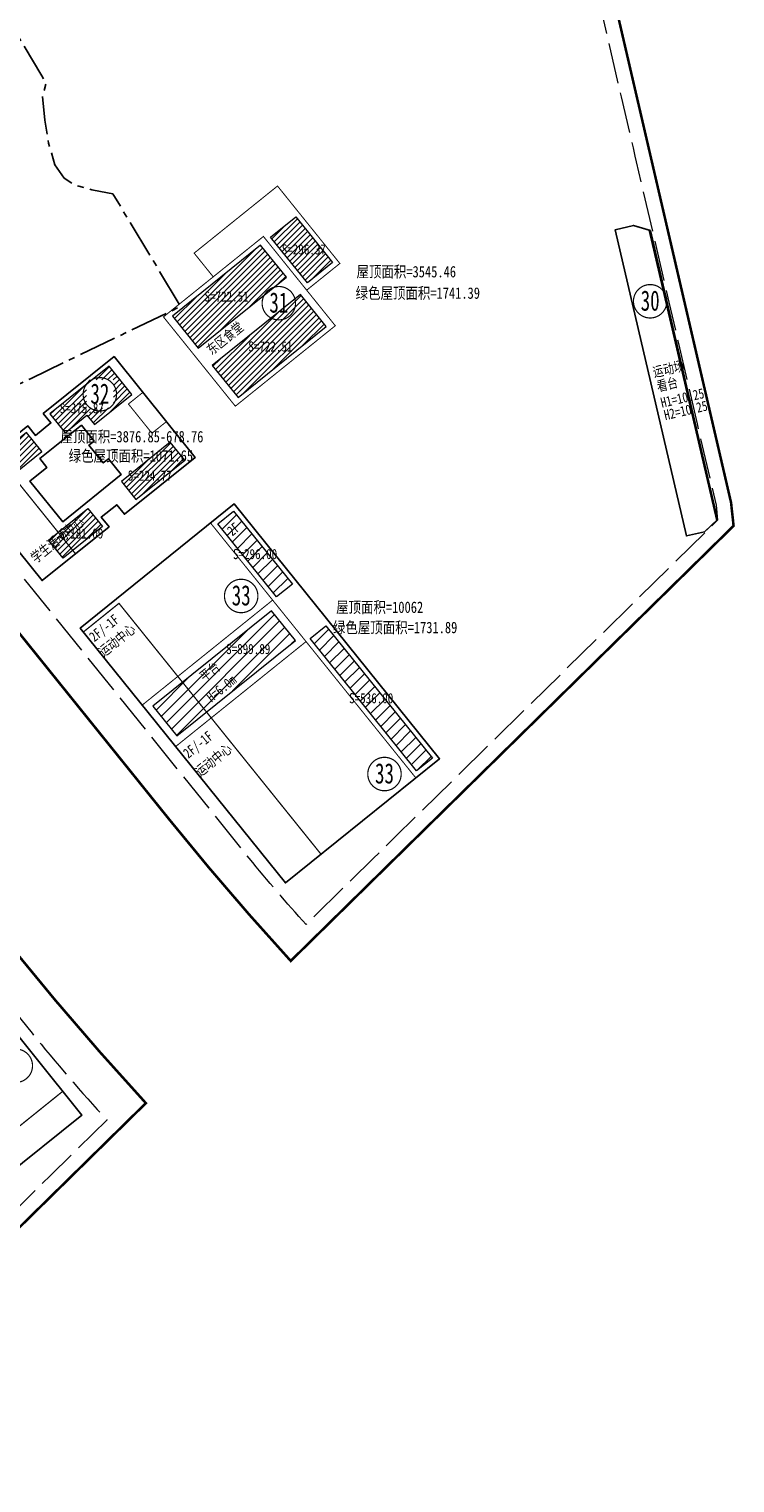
# Model space of a CAD drawing. Header units: millimetres. Extents: x 38389465 to 38395088, y 2473666 to 2480744.
# Tile 37 of 256: x 38393983 to 38394261, y 2475940 to 2476513. Entities that reach past the tile are written whole.
import ezdxf
from ezdxf.enums import TextEntityAlignment as Align

# ---------------------------------------------------------------- set-up
doc = ezdxf.new("R2010")
doc.units = ezdxf.units.MM
doc.header["$LTSCALE"] = 2
for name, pattern in [('0', [0]), ('CENTER2', [1.125, 0.75, -0.125, 0.125, -0.125]), ('DASH', [0.35, 0.25, -0.1]), ('X2', [10, 8, -2])]:
    doc.linetypes.add(name, pattern=pattern)
doc.layers.add('0核算', color=6, linetype='CONTINUOUS', plot=False)
for name, color, linetype in [('MJZJ', 7, 'CONTINUOUS'), ('w-二期建筑', 40, 'CONTINUOUS'), ('w-文字', 7, 'CONTINUOUS'), ('w-楼栋号', 4, 'CONTINUOUS'), ('w-用地红线', 1, 'CONTINUOUS'), ('建筑占地', 3, 'CONTINUOUS')]:
    doc.layers.add(name, color=color, linetype=linetype)
for name, color, linetype, lineweight in [('w-地下室边线', 5, 'CONTINUOUS', 9), ('w-屋顶绿化线', 126, 'CONTINUOUS', 9), ('建筑控制线', 6, '0', 9)]:
    doc.layers.add(name, color=color, linetype=linetype, lineweight=lineweight)
doc.styles.add('HZTXT', font='txt', dxfattribs={"width": 0.8})
doc.styles.add('中等线体', font='txt', dxfattribs={"width": 0.8})
doc.styles.add('宋体', font='txt', dxfattribs={"width": 0.8, "height": 8})
pattern_1 = [(45, (0, 0), (-1.1313708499, 1.1313708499), [])]
pattern_2 = [(45, (0, 0), (-2.2627416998, 2.2627416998), [])]

msp = doc.modelspace()

# ---------------------------------------------------------------- hatches: boundary and pattern name
at = {"layer": 'MJZJ', "linetype": 'ByBlock'}
h = msp.add_hatch(dxfattribs=at)
h.set_pattern_fill('411B', color=256, scale=2, style=0)
h.set_pattern_definition(pattern_1)
h.paths.add_polyline_path([(38394078.372, 2476430.967), (38394088.342, 2476438.994), (38394102.862, 2476420.959), (38394092.891, 2476412.932)])
h = msp.add_hatch(dxfattribs=at)
h.set_pattern_fill('411B', color=256, scale=2, style=0)
h.set_pattern_definition(pattern_1)
h.paths.add_polyline_path([(38394039.737, 2476399.863), (38394049.897, 2476387.245), (38394084.636, 2476415.213), (38394074.477, 2476427.832)])
h = msp.add_hatch(dxfattribs=at)
h.set_pattern_fill('411B', color=256, scale=2, style=0)
h.set_pattern_definition(pattern_1)
h.paths.add_polyline_path([(38394055.414, 2476380.391), (38394065.573, 2476367.773), (38394100.313, 2476395.741), (38394090.154, 2476408.36)])
h = msp.add_hatch(dxfattribs=at)
h.set_pattern_fill('411B', color=256, scale=2, style=0)
h.set_pattern_definition(pattern_1)
h.paths.add_polyline_path([(38394014.7, 2476380.093), (38393991.41, 2476361.343), (38393997.43, 2476353.865), (38394005.998, 2476360.763), (38394008.945, 2476357.102), (38394023.667, 2476368.954)])
h.paths.add_polyline_path([(38394005.747, 2476363.684), (38394016.4, 2476363.684), (38394016.4, 2476374.661), (38394005.747, 2476374.661)])
h = msp.add_hatch(dxfattribs=at)
h.set_pattern_fill('411B', color=256, scale=2, style=0)
h.set_pattern_definition(pattern_1)
h.paths.add_polyline_path([(38393982.21, 2476353.942), (38393958.686, 2476335.004), (38393964.706, 2476327.526), (38393988.23, 2476346.465)])
h = msp.add_hatch(dxfattribs=at)
h.set_pattern_fill('411B', color=256, scale=2, style=0)
h.set_pattern_definition(pattern_1)
h.paths.add_polyline_path([(38394025.31, 2476327.526), (38394044.55, 2476343.015), (38394038.843, 2476350.104), (38394019.603, 2476334.614)])
h = msp.add_hatch(dxfattribs=at)
h.set_pattern_fill('411B', color=256, scale=2, style=0)
h.set_pattern_definition(pattern_1)
h.paths.add_polyline_path([(38393990.853, 2476311.474), (38394006.354, 2476323.954), (38394012.06, 2476316.865), (38393996.56, 2476304.386)])
h = msp.add_hatch(dxfattribs=at)
h.set_pattern_fill('411B', color=256, scale=2, style=0)
h.set_pattern_definition(pattern_2)
h.paths.add_polyline_path([(38394057.559, 2476317.927), (38394063.79, 2476322.944), (38394086.993, 2476294.123), (38394080.761, 2476289.106)])
h = msp.add_hatch(dxfattribs=at)
h.set_pattern_fill('411B', color=256, scale=2, style=0)
h.set_pattern_definition(pattern_2)
h.paths.add_polyline_path([(38394041.424, 2476234.328), (38394088.154, 2476271.95), (38394078.748, 2476283.634), (38394032.017, 2476246.012)])
h = msp.add_hatch(dxfattribs=at)
h.set_pattern_fill('411B', color=256, scale=2, style=0)
h.set_pattern_definition(pattern_2)
h.paths.add_polyline_path([(38394093.93, 2476272.749), (38394100.162, 2476277.765), (38394142.178, 2476225.576), (38394135.946, 2476220.56)])

# ---------------------------------------------------------------- linework, layer by layer
at = {"layer": '0核算'}
for points in [[(38394214.309, 2476433.939), (38394221.455, 2476435.599), (38394227.711, 2476433.696), (38394254.285, 2476319.279), (38394249.509, 2476314.814), (38394242.362, 2476313.154)], [(38394214.309, 2476433.939), (38394221.455, 2476435.599), (38394228.153, 2476433.561), (38394254.623, 2476319.595), (38394249.509, 2476314.814), (38394242.362, 2476313.154)]]:
    msp.add_lwpolyline(points, close=True, dxfattribs=at)
at = {"layer": 'w-二期建筑', "ltscale": 5, "const_width": 0.4, "flags": 128}
for points in [[(38394055.774, 2476415.344), (38394048.248, 2476424.691), (38394081.119, 2476451.155), (38394105.702, 2476420.621), (38394092.616, 2476410.085), (38394075.559, 2476431.272)], [(38394224.942, 2476388.158), (38394214.309, 2476433.939), (38394221.456, 2476435.599), (38394227.711, 2476433.696), (38394254.285, 2476319.28), (38394249.51, 2476314.814), (38394242.362, 2476313.154), (38394231.729, 2476358.936)], [(38394103.904, 2476396.065), (38394064.49, 2476364.333), (38394036.145, 2476399.541), (38394075.559, 2476431.272)], [(38393988.286, 2476295.537), (38394014.692, 2476316.795), (38394011.651, 2476320.573), (38394017.726, 2476325.465), (38394020.768, 2476321.687), (38394048.654, 2476344.137), (38394016.672, 2476383.863), (38393988.786, 2476361.412), (38393991.764, 2476357.713), (38393985.689, 2476352.821), (38393982.71, 2476356.521), (38393956.304, 2476335.263)], [(38393996.414, 2476318.769), (38394019.47, 2476337.331), (38394014.453, 2476343.563), (38394012.428, 2476341.932), (38394006.784, 2476348.943), (38394008.809, 2476350.573), (38394003.793, 2476356.805), (38393987.435, 2476343.636), (38393990.194, 2476340.209), (38393983.495, 2476334.815)], [(38394135.642, 2476217.748), (38394144.99, 2476225.273), (38394064.094, 2476325.756), (38394054.746, 2476318.231)], [(38394079.203, 2476287.852), (38394027.793, 2476246.463), (38394003.336, 2476276.842), (38394054.746, 2476318.231)], [(38394092.372, 2476271.494), (38394040.962, 2476230.106), (38394084.232, 2476176.359), (38394135.642, 2476217.748)], [(38393965.677, 2476132.263), (38394003.931, 2476084.749), (38393972.54, 2476059.476), (38393934.286, 2476106.991), (38393965.677, 2476132.263)]]:
    msp.add_lwpolyline(points, close=True, dxfattribs=at)
msp.add_lwpolyline([(38394028.022, 2476369.764), (38394022.336, 2476365.186), (38394031.617, 2476353.658), (38394037.303, 2476358.236)], dxfattribs=at)
at = {"layer": 'w-二期建筑', "ltscale": 5, "flags": 128}
msp.add_lwpolyline([(38394144.99, 2476225.273), (38394084.232, 2476176.359), (38394003.336, 2476276.842), (38394064.094, 2476325.756)], close=True, dxfattribs=at)
at = {"layer": 'w-地下室边线', "linetype": 'DASH', "ltscale": 5, "const_width": 0.5, "flags": 128}
for points in [[(38394001.453, 2476306.147), (38393988.288, 2476295.548), (38393956.306, 2476335.274), (38393969.47, 2476345.872)], [(38394018.614, 2476286.581), (38394098.255, 2476187.655), (38394084.235, 2476176.368), (38394004.593, 2476275.293)], [(38393965.01, 2476068.828), (38393972.539, 2476059.477), (38394003.93, 2476084.749), (38393996.405, 2476094.097)]]:
    msp.add_lwpolyline(points, close=True, dxfattribs=at)
at = {"layer": 'w-屋顶绿化线'}
for points in [[(38394078.372, 2476430.967), (38394088.342, 2476438.994), (38394102.862, 2476420.959), (38394092.891, 2476412.932)], [(38394039.737, 2476399.863), (38394049.897, 2476387.245), (38394084.636, 2476415.213), (38394074.477, 2476427.832)], [(38394055.414, 2476380.391), (38394065.573, 2476367.773), (38394100.313, 2476395.741), (38394090.154, 2476408.36)], [(38393982.21, 2476353.942), (38393958.686, 2476335.004), (38393964.706, 2476327.526), (38393988.23, 2476346.465)], [(38393990.853, 2476311.474), (38394006.354, 2476323.954), (38394012.06, 2476316.865), (38393996.56, 2476304.386)], [(38394057.559, 2476317.927), (38394063.79, 2476322.944), (38394086.993, 2476294.123), (38394080.761, 2476289.106)], [(38394041.424, 2476234.328), (38394088.154, 2476271.95), (38394078.748, 2476283.634), (38394032.017, 2476246.012)], [(38394093.93, 2476272.749), (38394100.162, 2476277.765), (38394142.178, 2476225.576), (38394135.946, 2476220.56)]]:
    msp.add_lwpolyline(points, close=True, dxfattribs=at)
at = {"layer": 'w-屋顶绿化线', "linetype": 'ByBlock'}
for points in [[(38394014.7, 2476380.093), (38393991.41, 2476361.343), (38393997.43, 2476353.865), (38394005.998, 2476360.763), (38394008.945, 2476357.102), (38394023.667, 2476368.954)], [(38394025.31, 2476327.526), (38394044.55, 2476343.015), (38394038.843, 2476350.104), (38394019.603, 2476334.614)]]:
    msp.add_lwpolyline(points, close=True, dxfattribs=at)
at = {"layer": 'w-楼栋号', "linetype": 'Continuous', "const_width": 0.471}
for points in [[(38394088.228, 2476404.943, 1), (38394075.051, 2476404.943, 1)], [(38394234.638, 2476405.704, 1), (38394221.462, 2476405.704, 1)], [(38394017.662, 2476369.01, 1), (38394004.485, 2476369.01, 1)], [(38394073.386, 2476289.48, 1), (38394060.21, 2476289.48, 1)], [(38394129.886, 2476219.257, 1), (38394116.709, 2476219.257, 1)], [(38393984.528, 2476104.221, 1), (38393971.351, 2476104.221, 1)]]:
    msp.add_lwpolyline(points, format="xyb", close=True, dxfattribs=at)
at = {"layer": 'w-用地红线', "linetype": 'CENTER2', "ltscale": 10, "const_width": 1, "flags": 128}
for points in [[(38393859.738, 2476708.042), (38393859.731, 2476708.053), (38393855.932, 2476714.364), (38393874.694, 2476721.66), (38393893.701, 2476728.288), (38393894.11, 2476728.423), (38393894.714, 2476728.621), (38393895.317, 2476728.818), (38393895.922, 2476729.015), (38393896.526, 2476729.211), (38393897.131, 2476729.407), (38393897.736, 2476729.602), (38393898.342, 2476729.796), (38393898.948, 2476729.99), (38393899.554, 2476730.183), (38393900.146, 2476730.371), (38393900.754, 2476730.563), (38393901.361, 2476730.755), (38393901.969, 2476730.946), (38393902.577, 2476731.137), (38393903.186, 2476731.327), (38393903.795, 2476731.516), (38393904.404, 2476731.705), (38393905.014, 2476731.893), (38393905.624, 2476732.081), (38393906.234, 2476732.269), (38393906.845, 2476732.456), (38393907.456, 2476732.642), (38393908.068, 2476732.828), (38393908.679, 2476733.013), (38393909.292, 2476733.198), (38393909.904, 2476733.382), (38393910.517, 2476733.566), (38393911.13, 2476733.749), (38393911.744, 2476733.932), (38393912.357, 2476734.115), (38393912.972, 2476734.296), (38393913.586, 2476734.478), (38393914.201, 2476734.659), (38393914.816, 2476734.839), (38393915.432, 2476735.019), (38393916.048, 2476735.198), (38393916.664, 2476735.377), (38393917.28, 2476735.556), (38393917.897, 2476735.734), (38393918.514, 2476735.912), (38393918.736, 2476735.976), (38393919.132, 2476736.089), (38393919.75, 2476736.266), (38393920.368, 2476736.442), (38393920.986, 2476736.618), (38393921.605, 2476736.793), (38393922.224, 2476736.968), (38393922.844, 2476737.143), (38393923.463, 2476737.317), (38393924.083, 2476737.49), (38393924.704, 2476737.664), (38393925.324, 2476737.837), (38393925.945, 2476738.009), (38393926.566, 2476738.181), (38393927.188, 2476738.353), (38393927.81, 2476738.524), (38393928.432, 2476738.695), (38393929.055, 2476738.865), (38393929.677, 2476739.035), (38393930.3, 2476739.205), (38393930.924, 2476739.374), (38393931.547, 2476739.543), (38393932.171, 2476739.711), (38393932.796, 2476739.879), (38393933.42, 2476740.047), (38393934.045, 2476740.214), (38393934.67, 2476740.381), (38393935.295, 2476740.548), (38393935.921, 2476740.714), (38393936.547, 2476740.88), (38393937.173, 2476741.046), (38393937.8, 2476741.211), (38393938.427, 2476741.376), (38393939.054, 2476741.541), (38393939.681, 2476741.705), (38393940.309, 2476741.869), (38393940.937, 2476742.032), (38393941.565, 2476742.195), (38393942.194, 2476742.358), (38393942.822, 2476742.521), (38393943.451, 2476742.683), (38393944.081, 2476742.845), (38393944.71, 2476743.007), (38393945.34, 2476743.168), (38393945.97, 2476743.329), (38393946.601, 2476743.49), (38393947.231, 2476743.65), (38393947.862, 2476743.81), (38393948.493, 2476743.97), (38393949.125, 2476744.13), (38393949.756, 2476744.289), (38393950.388, 2476744.448), (38393951.021, 2476744.607), (38393952.286, 2476744.924), (38393952.919, 2476745.082), (38393954.186, 2476745.397), (38393954.819, 2476745.554), (38393956.088, 2476745.868), (38393956.722, 2476746.024), (38393957.992, 2476746.337), (38393958.627, 2476746.493), (38393959.898, 2476746.803), (38393960.534, 2476746.959), (38393961.807, 2476747.268), (38393963.081, 2476747.577), (38393964.355, 2476747.885), (38393965.631, 2476748.193), (38393966.907, 2476748.499), (38393968.185, 2476748.805), (38393969.463, 2476749.11), (38393970.742, 2476749.415), (38393972.022, 2476749.719), (38393973.303, 2476750.022), (38393974.585, 2476750.325), (38393975.868, 2476750.628), (38393977.152, 2476750.929), (38393978.436, 2476751.231), (38393978.718, 2476751.297), (38393977.403, 2476745.188), (38393977.622, 2476744.214), (38393977.805, 2476743.398), (38394027.164, 2476759.929), (38394049.89, 2476766.158), (38394051.537, 2476766.609), (38394060.229, 2476768.991), (38394060.245, 2476768.995), (38394090.226, 2476776.725), (38394099.166, 2476779.03), (38394102.337, 2476779.759), (38394105.816, 2476780.559), (38394107.426, 2476780.828), (38394114.984, 2476782.631), (38394119.236, 2476783.646), (38394151.974, 2476791.174), (38394153.282, 2476785.541), (38394154.25, 2476781.373), (38394154.775, 2476779.114), (38394155.37, 2476776.553), (38394156.453, 2476771.89), (38394157.481, 2476767.465), (38394182.809, 2476658.41), (38394185.122, 2476648.453), (38394185.79, 2476645.579), (38394186.026, 2476644.562), (38394186.146, 2476644.046), (38394198.773, 2476589.681), (38394200.426, 2476582.562), (38394201.969, 2476575.92), (38394222.454, 2476487.718), (38394227.127, 2476467.601), (38394227.897, 2476464.286), (38394228.416, 2476462.048), (38394241.257, 2476406.764), (38394244.481, 2476392.882), (38394245.041, 2476390.47), (38394252.412, 2476358.736), (38394257.574, 2476336.509), (38394259.938, 2476326.33), (38394260.94, 2476317.138), (38394239.964, 2476296.526), (38394131.858, 2476190.294), (38394123.042, 2476181.631), (38394114.409, 2476173.148), (38394086.333, 2476145.558), (38394079.444, 2476153.247), (38394070.015, 2476163.772), (38394056.053, 2476180.035), (38394054.085, 2476182.327), (38394052.332, 2476184.458), (38394038.549, 2476201.212), (38394034.403, 2476206.362), (38393935.313, 2476329.445), (38393930.063, 2476335.965), (38393922.31, 2476345.596), (38393869.791, 2476410.832), (38393856.47, 2476427.378), (38393823.475, 2476468.362), (38393725.829, 2476589.651), (38393724.689, 2476591.066), (38393716.817, 2476605.057), (38393714.119, 2476620.79), (38393714.219, 2476621.3), (38393715.742, 2476629.054), (38393717.85, 2476639.783), (38393720.125, 2476643.137), (38393722.231, 2476646.243), (38393728.516, 2476655.51), (38393744.622, 2476665.876), (38393802.231, 2476687.655), (38393859.735, 2476708.047)], [(38393859.738, 2476708.042), (38393859.731, 2476708.053), (38393855.932, 2476714.364), (38393874.694, 2476721.66), (38393893.701, 2476728.288), (38393894.11, 2476728.423), (38393894.714, 2476728.621), (38393895.317, 2476728.818), (38393895.922, 2476729.015), (38393896.526, 2476729.211), (38393897.131, 2476729.407), (38393897.736, 2476729.602), (38393898.342, 2476729.796), (38393898.948, 2476729.99), (38393899.554, 2476730.183), (38393900.146, 2476730.371), (38393900.754, 2476730.563), (38393901.361, 2476730.755), (38393901.969, 2476730.946), (38393902.577, 2476731.137), (38393903.186, 2476731.327), (38393903.795, 2476731.516), (38393904.404, 2476731.705), (38393905.014, 2476731.893), (38393905.624, 2476732.081), (38393906.234, 2476732.269), (38393906.845, 2476732.456), (38393907.456, 2476732.642), (38393908.068, 2476732.828), (38393908.679, 2476733.013), (38393909.292, 2476733.198), (38393909.904, 2476733.382), (38393910.517, 2476733.566), (38393911.13, 2476733.749), (38393911.744, 2476733.932), (38393912.357, 2476734.115), (38393912.972, 2476734.296), (38393913.586, 2476734.478), (38393914.201, 2476734.659), (38393914.816, 2476734.839), (38393915.432, 2476735.019), (38393916.048, 2476735.198), (38393916.664, 2476735.377), (38393917.28, 2476735.556), (38393917.897, 2476735.734), (38393918.514, 2476735.912), (38393918.736, 2476735.976), (38393919.132, 2476736.089), (38393919.75, 2476736.266), (38393920.368, 2476736.442), (38393920.986, 2476736.618), (38393921.605, 2476736.793), (38393922.224, 2476736.968), (38393922.844, 2476737.143), (38393923.463, 2476737.317), (38393924.083, 2476737.49), (38393924.704, 2476737.664), (38393925.324, 2476737.837), (38393925.945, 2476738.009), (38393926.566, 2476738.181), (38393927.188, 2476738.353), (38393927.81, 2476738.524), (38393928.432, 2476738.695), (38393929.055, 2476738.865), (38393929.677, 2476739.035), (38393930.3, 2476739.205), (38393930.924, 2476739.374), (38393931.547, 2476739.543), (38393932.171, 2476739.711), (38393932.796, 2476739.879), (38393933.42, 2476740.047), (38393934.045, 2476740.214), (38393934.67, 2476740.381), (38393935.295, 2476740.548), (38393935.921, 2476740.714), (38393936.547, 2476740.88), (38393937.173, 2476741.046), (38393937.8, 2476741.211), (38393938.427, 2476741.376), (38393939.054, 2476741.541), (38393939.681, 2476741.705), (38393940.309, 2476741.869), (38393940.937, 2476742.032), (38393941.565, 2476742.195), (38393942.194, 2476742.358), (38393942.822, 2476742.521), (38393943.451, 2476742.683), (38393944.081, 2476742.845), (38393944.71, 2476743.007), (38393945.34, 2476743.168), (38393945.97, 2476743.329), (38393946.601, 2476743.49), (38393947.231, 2476743.65), (38393947.862, 2476743.81), (38393948.493, 2476743.97), (38393949.125, 2476744.13), (38393949.756, 2476744.289), (38393950.388, 2476744.448), (38393951.021, 2476744.607), (38393952.286, 2476744.924), (38393952.919, 2476745.082), (38393954.186, 2476745.397), (38393954.819, 2476745.554), (38393956.088, 2476745.868), (38393956.722, 2476746.024), (38393957.992, 2476746.337), (38393958.627, 2476746.493), (38393959.898, 2476746.803), (38393960.534, 2476746.959), (38393961.807, 2476747.268), (38393963.081, 2476747.577), (38393964.355, 2476747.885), (38393965.631, 2476748.193), (38393966.907, 2476748.499), (38393968.185, 2476748.805), (38393969.463, 2476749.11), (38393970.742, 2476749.415), (38393972.022, 2476749.719), (38393973.303, 2476750.022), (38393974.585, 2476750.325), (38393975.868, 2476750.628), (38393977.152, 2476750.929), (38393978.436, 2476751.231), (38393978.718, 2476751.297), (38393977.403, 2476745.188), (38393977.622, 2476744.214), (38393977.805, 2476743.398), (38394027.164, 2476759.929), (38394049.89, 2476766.158), (38394051.537, 2476766.609), (38394060.229, 2476768.991), (38394060.245, 2476768.995), (38394090.226, 2476776.725), (38394099.166, 2476779.03), (38394102.337, 2476779.759), (38394105.816, 2476780.559), (38394107.426, 2476780.828), (38394114.984, 2476782.631), (38394119.236, 2476783.646), (38394151.974, 2476791.174), (38394153.282, 2476785.541), (38394154.25, 2476781.373), (38394154.775, 2476779.114), (38394155.37, 2476776.553), (38394156.453, 2476771.89), (38394157.481, 2476767.465), (38394182.809, 2476658.41), (38394185.122, 2476648.453), (38394185.79, 2476645.579), (38394186.026, 2476644.562), (38394186.146, 2476644.046), (38394198.773, 2476589.681), (38394200.426, 2476582.562), (38394201.969, 2476575.92), (38394222.454, 2476487.718), (38394227.127, 2476467.601), (38394227.897, 2476464.286), (38394228.416, 2476462.048), (38394241.257, 2476406.764), (38394244.481, 2476392.882), (38394245.041, 2476390.47), (38394252.412, 2476358.736), (38394257.574, 2476336.509), (38394259.938, 2476326.33), (38394260.94, 2476317.138), (38394239.964, 2476296.526), (38394131.858, 2476190.294), (38394123.042, 2476181.631), (38394114.409, 2476173.148), (38394086.333, 2476145.558), (38394079.444, 2476153.247), (38394070.015, 2476163.772), (38394056.053, 2476180.035), (38394054.085, 2476182.327), (38394052.332, 2476184.458), (38394038.549, 2476201.212), (38394034.403, 2476206.362), (38393935.313, 2476329.445), (38393930.063, 2476335.965), (38393922.31, 2476345.596), (38393869.791, 2476410.832), (38393856.47, 2476427.378), (38393823.475, 2476468.362), (38393725.829, 2476589.651), (38393724.689, 2476591.066), (38393716.817, 2476605.057), (38393714.119, 2476620.79), (38393714.219, 2476621.3), (38393715.742, 2476629.054), (38393717.85, 2476639.783), (38393720.125, 2476643.137), (38393722.231, 2476646.243), (38393728.516, 2476655.51), (38393744.622, 2476665.876), (38393802.231, 2476687.655), (38393859.735, 2476708.047)], [(38393871.553, 2476280.005), (38393871.564, 2476280.014), (38393872.069, 2476280.421), (38393888.98, 2476259.415), (38393976.214, 2476151.06), (38393993.432, 2476130.145), (38394011.102, 2476109.611), (38394029.217, 2476089.469), (38394028.713, 2476088.973), (38394027.324, 2476087.609), (38394026.226, 2476086.53), (38393995.771, 2476056.603), (38393987.184, 2476048.164), (38393917.042, 2475979.238), (38393904.043, 2475966.465), (38393876.049, 2475938.957), (38393766.336, 2475831.146), (38393761.28, 2475826.178), (38393751.733, 2475823.353), (38393741.618, 2475818.381), (38393734.93, 2475815.936), (38393724.438, 2475813.547), (38393718.484, 2475811.032), (38393714.566, 2475809.377), (38393710.453, 2475807.039), (38393707.77, 2475806.039), (38393707.706, 2475806.015), (38393693.569, 2475799.494), (38393693.411, 2475799.421), (38393687.608, 2475797.785), (38393685.683, 2475797.242), (38393678.578, 2475797.267), (38393669.749, 2475794.912), (38393666.791, 2475795.793), (38393666.777, 2475795.797), (38393666.685, 2475795.802), (38393666.65, 2475795.794), (38393666.501, 2475795.759), (38393658.299, 2475796.229), (38393643.172, 2475801.675), (38393631.608, 2475808.197), (38393630.686, 2475808.464), (38393627.79, 2475809.015), (38393620.244, 2475810.185), (38393618.861, 2475809.981), (38393605.383, 2475809.811), (38393604.754, 2475809.434), (38393601.093, 2475809.733), (38393601.257, 2475808.988), (38393601.12, 2475808.084), (38393601.107, 2475807.999), (38393600.986, 2475807.532), (38393600.297, 2475807.305), (38393597.271, 2475808.542), (38393591.065, 2475811.079), (38393578.348, 2475816.277), (38393574.952, 2475819.011), (38393571.969, 2475821.412), (38393571.699, 2475821.439), (38393561.705, 2475818.629), (38393550.152, 2475814.246), (38393544.919, 2475815.269), (38393540.581, 2475816.118), (38393533.219, 2475823.144), (38393529.729, 2475825.916), (38393528.922, 2475827.367), (38393522.894, 2475827.997), (38393518.323, 2475829.879), (38393515.768, 2475834.115), (38393516.172, 2475841.847), (38393517.789, 2475853.24), (38393522.054, 2475883.581), (38393523.509, 2475889.553), (38393524.609, 2475894.069), (38393526.29, 2475897.665), (38393527.412, 2475897.887), (38393529.957, 2475898.389), (38393521.143, 2475914.812), (38393539.108, 2475925.046), (38393524.2, 2475951.216), (38393558.849, 2476062.961), (38393559.368, 2476064.636), (38393604.465, 2476088.45), (38393615.711, 2476124.861), (38393591.928, 2476169.9), (38393600.641, 2476198.14), (38393600.578, 2476199.284), (38393606.117, 2476217.237), (38393607.511, 2476216.067), (38393612.124, 2476231.096), (38393622.939, 2476266.066), (38393621.689, 2476266.418), (38393621.334, 2476266.55), (38393622.405, 2476270.022), (38393625.057, 2476278.617), (38393658.249, 2476386.19), (38393693.892, 2476421.833), (38393729.535, 2476457.475), (38393796.942, 2476370.701), (38393847.941, 2476309.334), (38393871.553, 2476280.005)]]:
    msp.add_lwpolyline(points, close=True, dxfattribs=at)
at = {"layer": 'w-用地红线', "linetype": 'CENTER2', "ltscale": 10, "flags": 128}
msp.add_lwpolyline([(38393922.31, 2476345.596), (38393922.689, 2476345.779), (38393925.3, 2476347.038), (38393928.751, 2476348.701), (38393929.239, 2476348.936), (38393939.583, 2476353.923), (38393943.672, 2476355.895), (38393950.458, 2476359.167), (38393983.941, 2476375.311), (38394038.432, 2476401.509), (38394042.945, 2476403.679), (38394042.942, 2476403.684), (38394042.932, 2476403.7), (38394031.916, 2476422.003), (38394016.218, 2476448.083), (38394011.285, 2476448.958), (38394007.849, 2476449.638), (38394001.093, 2476451.649), (38393997.059, 2476454.204), (38393993.384, 2476459.461), (38393990.823, 2476468.112), (38393989.378, 2476477.105), (38393988.446, 2476486.744), (38393989.935, 2476491.745), (38393988.177, 2476494.667), (38393931.881, 2476588.19), (38393912.798, 2476619.892), (38393859.738, 2476708.042), (38393859.731, 2476708.053), (38393855.932, 2476714.364)], dxfattribs=at)
at = {"layer": '建筑占地', "color": 6, "flags": 128}
for points in [[(38393988.288, 2476295.548), (38394014.687, 2476316.802), (38394011.651, 2476320.573), (38394017.726, 2476325.465), (38394020.765, 2476321.69), (38394048.654, 2476344.137), (38394016.672, 2476383.863), (38393988.786, 2476361.413), (38393991.764, 2476357.713), (38393985.689, 2476352.821), (38393982.71, 2476356.521), (38393956.311, 2476335.268)], [(38393996.414, 2476318.769), (38394019.47, 2476337.331), (38394014.453, 2476343.563), (38394012.428, 2476341.932), (38394006.784, 2476348.943), (38394008.809, 2476350.573), (38394003.793, 2476356.805), (38393987.435, 2476343.636), (38393990.194, 2476340.209), (38393983.495, 2476334.815)], [(38394003.336, 2476276.842), (38394064.094, 2476325.756), (38394144.99, 2476225.273), (38394084.232, 2476176.359)], [(38393972.539, 2476059.477), (38394003.932, 2476084.75), (38393965.677, 2476132.263), (38393906.479, 2476084.602), (38393913.752, 2476075.568), (38393941.56, 2476097.956)]]:
    msp.add_lwpolyline(points, close=True, dxfattribs=at)
at = {"layer": '建筑控制线', "linetype": 'X2', "flags": 128}
for points in [[(38394148.388, 2476780.089), (38394148.405, 2476780.016), (38394148.93, 2476777.756), (38394149.525, 2476775.195), (38394150.608, 2476770.533), (38394151.636, 2476766.108), (38394176.964, 2476657.053), (38394179.277, 2476647.096), (38394179.945, 2476644.221), (38394180.181, 2476643.206), (38394180.302, 2476642.687), (38394192.928, 2476588.324), (38394194.581, 2476581.205), (38394196.124, 2476574.563), (38394216.609, 2476486.361), (38394221.282, 2476466.244), (38394222.052, 2476462.929), (38394222.571, 2476460.693), (38394235.412, 2476405.407), (38394238.636, 2476391.525), (38394239.196, 2476389.113), (38394246.567, 2476357.379), (38394251.729, 2476335.152), (38394254.012, 2476325.323), (38394254.66, 2476319.379), (38394235.758, 2476300.806), (38394127.652, 2476194.574), (38394118.836, 2476185.911), (38394110.203, 2476177.428), (38394092.419, 2476159.951, -0.0157884), (38394070.005, 2476186.06), (38393835.159, 2476477.769), (38393742.214, 2476593.216), (38393750.357, 2476640.435, -0.0679027), (38393757.255, 2476646.094), (38393767.99, 2476652.696), (38393785.025, 2476663.174), (38393802.061, 2476673.652), (38393819.096, 2476684.13), (38393831.15, 2476691.544), (38393862.892, 2476702.801)], [(38393606.809, 2476199.131), (38393611.846, 2476215.452), (38393612.39, 2476217.219), (38393627.063, 2476264.767), (38393628.138, 2476268.254), (38393630.79, 2476276.848), (38393663.543, 2476383), (38393669.787, 2476389.244), (38393723.716, 2476443.171, 0.0109718), (38393765.33, 2476389.093), (38393984.322, 2476117.079, 0.0172773), (38394013.901, 2476082.831), (38393991.565, 2476060.883), (38393982.978, 2476052.444), (38393912.836, 2475983.518), (38393899.837, 2475970.745), (38393871.843, 2475943.237), (38393762.13, 2475835.426), (38393758.142, 2475831.507), (38393749.542, 2475828.962), (38393739.257, 2475823.907), (38393733.227, 2475821.702), (38393722.59, 2475819.28), (38393716.149, 2475816.559), (38393711.907, 2475814.767), (38393707.906, 2475812.493), (38393705.668, 2475811.659), (38393705.393, 2475811.556), (38393691.326, 2475805.068), (38393685.98, 2475803.56), (38393684.863, 2475803.245), (38393677.802, 2475803.27), (38393669.838, 2475801.146), (38393668.471, 2475801.553), (38393667.776, 2475801.752), (38393666.169, 2475801.839), (38393665.99, 2475801.798), (38393659.511, 2475802.17), (38393645.679, 2475807.149), (38393633.947, 2475813.766), (38393632.084, 2475814.306), (38393628.81, 2475814.929), (38393620.266, 2475816.253), (38393618.383, 2475815.976), (38393603.687, 2475815.79), (38393603.322, 2475815.571), (38393594.088, 2475816.325), (38393593.335, 2475816.633), (38393581.428, 2475821.5), (38393578.714, 2475823.685), (38393574.341, 2475827.205), (38393571.167, 2475827.522), (38393559.825, 2475824.333), (38393549.623, 2475820.463), (38393546.07, 2475821.158), (38393543.454, 2475821.67), (38393537.164, 2475827.673), (38393534.393, 2475829.874), (38393532.649, 2475833.01), (38393524.378, 2475833.875), (38393522.438, 2475834.674), (38393521.855, 2475835.639), (38393522.15, 2475841.268), (38393523.73, 2475852.401), (38393527.954, 2475882.451), (38393529.338, 2475888.133), (38393530.297, 2475892.069), (38393530.424, 2475892.341), (38393531.807, 2475892.615), (38393535.237, 2475891.709), (38393539.154, 2475893.94), (38393529.196, 2475912.495), (38393547.291, 2475922.803), (38393530.701, 2475951.925), (38393564.364, 2476060.489), (38393609.464, 2476084.305), (38393622.177, 2476125.465), (38393598.393, 2476170.505), (38393606.872, 2476197.987)]]:
    msp.add_lwpolyline(points, format="xyb", dxfattribs=at)

# ---------------------------------------------------------------- texts
at = {"layer": 'MJZJ', "linetype": 'ByBlock', "style": '中等线体', "width": 0.8}
for s, p in [('S=296.37', (38394091.493, 2476426.166)), ('S=722.51', (38394061.028, 2476407.595)), ('S=722.51', (38394078.307, 2476387.882)), ('S=375.87', (38394003.938, 2476363.528)), ('S=224.77', (38394030.784, 2476336.957)), ('S=181.09', (38394003.733, 2476314.144)), ('S=296.00', (38394072.276, 2476306.025)), ('S=899.89', (38394069.57, 2476268.576)), ('S=536.00', (38394118.054, 2476249.162))]:
    msp.add_text(s, height=4, dxfattribs=at).set_placement(p, align=Align.MIDDLE)
at = {"layer": 'MJZJ', "color": 2, "linetype": 'Continuous', "style": '宋体', "width": 0.8}
for s, p in [('屋顶面积=3545.46', (38394131.884, 2476417.435)), ('屋顶面积=3876.85-678.76', (38394023.713, 2476352.377)), ('屋顶面积=10062', (38394121.387, 2476285.096))]:
    msp.add_text(s, height=4.5, dxfattribs=at).set_placement(p, align=Align.MIDDLE)
at = {"layer": 'MJZJ', "color": 3, "linetype": 'Continuous', "style": '宋体', "width": 0.8}
for s, p in [('绿色屋顶面积=1741.39', (38394136.433, 2476409.026)), ('绿色屋顶面积=1071.65', (38394023.301, 2476344.833)), ('绿色屋顶面积=1731.89', (38394127.488, 2476277.146))]:
    msp.add_text(s, height=4.5, dxfattribs=at).set_placement(p, align=Align.MIDDLE)
at = {"layer": 'w-文字', "style": '中等线体', "width": 0.8}
for s, rotation, p in [('东区食堂', 38.83727, (38394055.168, 2476384.358)), ('运动场', 13.074956, (38394229.642, 2476375.679)), ('看台', 13.074956, (38394231.185, 2476370.068)), ('学生活动中心', 38.83727, (38393985.833, 2476302.284)), ('2F', 38.83727, (38394063.289, 2476312.909)), ('2F/-1F', 38.83727, (38394008.923, 2476271.212)), ('运动中心', 38.83727, (38394012.572, 2476265.272)), ('平台', 38.83727, (38394052.356, 2476255.454)), ('H=6.0m', 38.83727, (38394055.139, 2476247.391)), ('2F/-1F', 38.83727, (38394045.947, 2476225.223)), ('运动中心', 38.83727, (38394050.612, 2476218.033))]:
    msp.add_text(s, height=4, rotation=rotation, dxfattribs=at).set_placement(p)
at = {"layer": 'w-文字', "color": 6, "style": '中等线体', "width": 0.8}
for s, p in [('H1=10.25', (38394232.719, 2476363.679)), ('H2=10.25', (38394234.036, 2476358.776))]:
    msp.add_text(s, height=4, rotation=13.074956, dxfattribs=at).set_placement(p)
at = {"layer": 'w-楼栋号', "linetype": 'Continuous', "style": 'HZTXT', "width": 0.655114}
for s, p, p2 in [('31', (38394077.913, 2476401.216), (38394085.366, 2476401.216)), ('30', (38394224.323, 2476401.977), (38394231.777, 2476401.977)), ('32', (38394007.347, 2476365.284), (38394014.8, 2476365.284)), ('33', (38394063.071, 2476285.753), (38394070.525, 2476285.753)), ('33', (38394119.571, 2476215.531), (38394127.025, 2476215.531))]:
    msp.add_text(s, height=8, rotation=0.000007, dxfattribs=at).set_placement(p, p2, align=Align.FIT)

doc.saveas('drawing.dxf')
